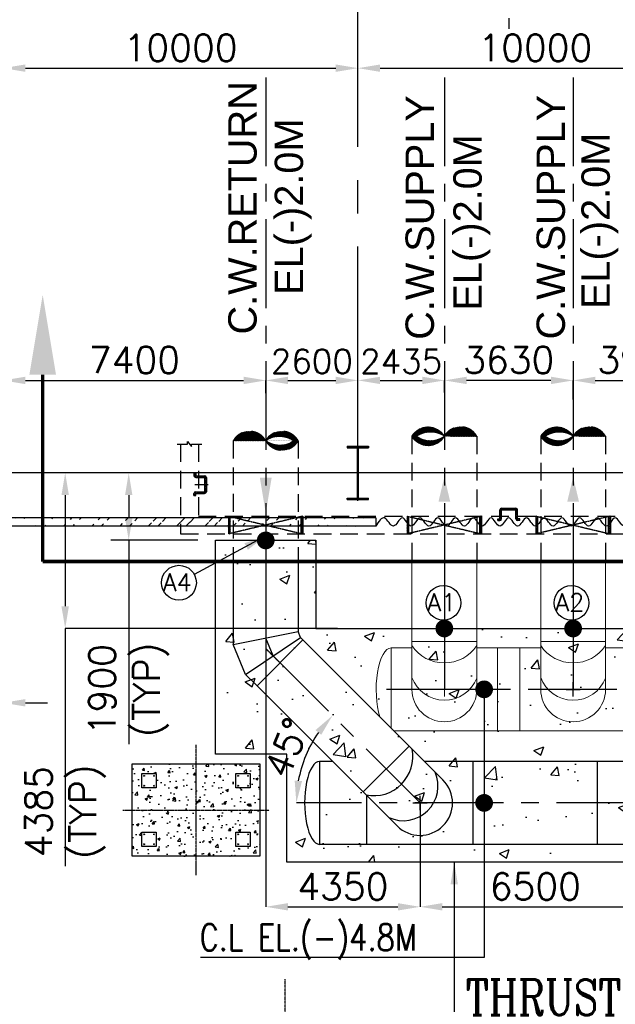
# Model space of a CAD drawing. Header units: inches. Extents: x -341304 to 31571016, y -692717 to 2132253.
# Tile 187 of 256: x 641173 to 657964, y -273958 to -246213. Entities that reach past the tile are written whole.
import ezdxf
from ezdxf.enums import TextEntityAlignment as Align

# ---------------------------------------------------------------- set-up
doc = ezdxf.new("R2010")
doc.units = ezdxf.units.IN
doc.header["$MEASUREMENT"] = 0
for name, pattern in [('CENTER', [2, 1.25, -0.25, 0.25, -0.25]), ('CENTER2', [1.125, 0.75, -0.125, 0.125, -0.125]), ('HIDDEN', [0.375, 0.25, -0.125])]:
    doc.linetypes.add(name, pattern=pattern)
for name, color, linetype in [('0-7-COL', 5, 'CENTER'), ('0-CL', 8, 'CENTER'), ('0-CW RETURN', 1, 'Continuous'), ('0-CW SUPPLY', 4, 'Continuous'), ('CANAL', 4, 'Continuous'), ('civil', 4, 'Continuous'), ('COL', 1, 'Continuous'), ('cw pipe', 3, 'Continuous'), ('CWPIPEI', 4, 'Continuous'), ('DIM', 1, 'Continuous'), ('ENCASING', 44, 'Continuous'), ('EQP0', 3, 'Continuous'), ('GRID', 2, 'CENTER2'), ('HATCH', 9, 'Continuous'), ('text', 3, 'Continuous'), ('TR YARD', 7, 'Continuous'), ('WALL', 40, 'Continuous')]:
    doc.layers.add(name, color=color, linetype=linetype)
doc.styles.add('ROMANC', font='ROMANC.SHX')
doc.styles.add('ROMANS', font='romans')
doc.styles.get("Standard").update_dxf_attribs({"font": 'arial.ttf'})
doc.dimstyles.new('User600', dxfattribs={"dimscale": 500, "dimtxt": 1.5, "dimasz": 1.25, "dimexe": 1, "dimexo": 1, "dimgap": 0.4, "dimtad": 1, "dimdec": 0, "dimzin": 0, "dimdsep": 46, "dimtxsty": 'ROMANS', "dimcen": 1, "dimclrd": 8, "dimclre": 8, "dimclrt": 3, "dimadec": 0, "dimazin": 0, "dimtfac": 1, "dimtdec": 0, "dimtix": 1, "dimtofl": 0, "dimtmove": 0, "dimatfit": 3, "dimfxl": 1, "dimtolj": 1, "dimtzin": 0, "dimarcsym": 0})
pattern_1 = [(45, (977611.503, -1068985.848), (29.1681547, -29.1681547), []), (315, (977611.503, -1068985.848), (-29.1681547, -29.1681547), [])]
pattern_2 = [(45, (982646.08, -1068985.848), (29.1681547, -29.1681547), []), (315, (982646.08, -1068985.848), (-29.1681547, -29.1681547), [])]
pattern_3 = [(45, (986276.47, -1068985.848), (29.1681547, -29.1681547), []), (315, (986276.47, -1068985.848), (-29.1681547, -29.1681547), [])]

# ---------------------------------------------------------------- blocks, each defined once
blk = doc.blocks.new('A$C41E52089')
at = {"layer": 'COL'}
h = blk.add_hatch(dxfattribs=at)
h.set_pattern_fill('ANSI31', color=230, scale=100, style=0)
h.paths.add_polyline_path([(300, -710), (0, -710), (0, -750), (300, -750)])
h.paths.add_polyline_path([(0, -710), (-300, -710), (-300, -750), (0, -750)])
h.paths.add_polyline_path([(0, 0), (-13, 0), (-13, -710), (0, -710)])
h.paths.add_polyline_path([(0, 710), (-13, 710), (-13, 0), (0, 0)])
h.paths.add_polyline_path([(12, 0), (0, 0), (0, -710), (12, -710)])
h.paths.add_polyline_path([(12, 710), (0, 710), (0, 0), (12, 0)])
h.paths.add_polyline_path([(300, 750), (0, 750), (0, 710), (12, 710), (300, 710)])
h.paths.add_polyline_path([(0, 750), (-300, 750), (-300, 710), (0, 710)])
at = {"layer": 'COL', "color": 230}
for p, q in [((-300, 750), (300, 750)), ((-300, 750), (-300, 710)), ((-300, 710), (300, 710)), ((-13, -710), (-13, 710)), ((12, -710), (12, 710)), ((300, 750), (300, 710)), ((123, 0), (-123, 0)), ((-300, -710), (300, -710)), ((-300, -750), (-300, -710)), ((-300, -750), (300, -750)), ((300, -750), (300, -710))]:
    blk.add_line(p, q, dxfattribs=at)
at = {"layer": 'COL', "color": 2}
blk.add_line((0, -790), (0, 790), dxfattribs=at)
blk = doc.blocks.new('*D296')
at = {"color": 8, "lineweight": -2, "transparency": 16777216}
for p, q in [((652459, -268284), (652459, -271211)), ((658959, -268284), (658959, -271211)), ((653084, -271211), (658334, -271211))]:
    blk.add_line(p, q, dxfattribs=at)
at = {"color": 8, "transparency": 16777216}
for points in [[(653084, -271107), (653084, -271315), (652459, -271211)], [(658334, -271107), (658334, -271315), (658959, -271211)]]:
    blk.add_solid(points, dxfattribs=at)
at = {"layer": 'Defpoints', "color": 0, "transparency": 16777216}
for p in [(652459, -268284, 96251), (658959, -268284, 96251), (658959, -271211)]:
    blk.add_point(p, dxfattribs=at)
at = {"color": 3, "transparency": 16777216, "insert": (655709, -270636), "char_height": 750, "attachment_point": 5, "style": 'ROMANS'}
blk.add_mtext('\\A1;6500', dxfattribs=at)
blk = doc.blocks.new('*D408')
at = {"color": 8, "lineweight": -2, "transparency": 16777216}
blk.add_line((661151, -268284), (663397, -268284), dxfattribs=at)
blk.add_arc((658959, -268284), 4438, 8.0763, 36.9237, dxfattribs=at)
at = {"color": 8, "transparency": 16777216}
for points in [[(662428, -265686), (662586, -265549), (662097, -265146)], [(663457, -267653), (663249, -267667), (663397, -268284)]]:
    blk.add_solid(points, dxfattribs=at)
at = {"layer": 'Defpoints', "color": 0, "transparency": 16777216}
for p in [(663309, -263934, 96251), (663246, -267135), (649806, -268284), (658959, -268284, 96251), (661151, -268284)]:
    blk.add_point(p, dxfattribs=at)
at = {"color": 3, "transparency": 16777216, "insert": (663590, -266365), "char_height": 750, "attachment_point": 5, "rotation": 292.5, "style": 'ROMANS'}
blk.add_mtext('\\A1;45°', dxfattribs=at)
blk = doc.blocks.new('*D409')
at = {"color": 8, "lineweight": -2, "transparency": 16777216}
blk.add_line((649806, -268284), (648972, -268284), dxfattribs=at)
blk.add_arc((652459, -268284), 3487, 145.2836, 169.7164, dxfattribs=at)
at = {"color": 8, "transparency": 16777216}
for points in [[(649513, -266231), (649673, -266364), (649994, -265818)], [(649132, -267670), (648925, -267652), (648972, -268284)]]:
    blk.add_solid(points, dxfattribs=at)
at = {"layer": 'Defpoints', "color": 0, "transparency": 16777216}
for p in [(649438, -265263, 192503), (649440, -266540), (649806, -268284), (652459, -268284, 96251), (652459, -268284)]:
    blk.add_point(p, dxfattribs=at)
at = {"color": 3, "transparency": 16777216, "insert": (648707, -266729), "char_height": 750, "attachment_point": 5, "rotation": 67.5, "style": 'ROMANS'}
blk.add_mtext('\\A1;45°', dxfattribs=at)
blk = doc.blocks.new('*D116')
at = {"color": 8, "lineweight": -2, "transparency": 16777216}
for p, q in [((642755, -258984), (642456, -258984)), ((642456, -259609), (642456, -262744)), ((650133, -263369), (642456, -263369)), ((642456, -263369), (642456, -270067))]:
    blk.add_line(p, q, dxfattribs=at)
at = {"color": 8, "transparency": 16777216}
for points in [[(642351, -259609), (642560, -259609), (642456, -258984)], [(642351, -262744), (642560, -262744), (642456, -263369)]]:
    blk.add_solid(points, dxfattribs=at)
at = {"layer": 'Defpoints', "color": 0, "transparency": 16777216}
for p in [(642456, -258984), (642755, -258984), (650133, -263369)]:
    blk.add_point(p, dxfattribs=at)
at = {"color": 3, "transparency": 16777216, "insert": (642456, -268528), "char_height": 750, "attachment_point": 5, "rotation": 90, "style": 'ROMANS'}
blk.add_mtext('\\A1;4385\\P(TYP)', dxfattribs=at)
blk = doc.blocks.new('*D305')
at = {"color": 8, "lineweight": -2, "transparency": 16777216}
for p, q in [((648109, -263369), (648109, -271211)), ((652459, -268284), (652459, -271211)), ((648734, -271211), (651834, -271211))]:
    blk.add_line(p, q, dxfattribs=at)
at = {"color": 8, "transparency": 16777216}
for points in [[(648734, -271107), (648734, -271315), (648109, -271211)], [(651834, -271107), (651834, -271315), (652459, -271211)]]:
    blk.add_solid(points, dxfattribs=at)
at = {"layer": 'Defpoints', "color": 0, "transparency": 16777216}
for p in [(648109, -263369), (652459, -268284, 96251), (652459, -271211)]:
    blk.add_point(p, dxfattribs=at)
at = {"color": 3, "transparency": 16777216, "insert": (650284, -270636), "char_height": 750, "attachment_point": 5, "style": 'ROMANS'}
blk.add_mtext('\\A1;4350', dxfattribs=at)
blk = doc.blocks.new('*D334')
at = {"color": 8, "lineweight": -2, "transparency": 16777216}
blk.add_line((641334, -247579), (650084, -247579), dxfattribs=at)
at = {"color": 8, "transparency": 16777216}
for points in [[(641334, -247475), (641334, -247683), (640709, -247579)], [(650084, -247475), (650084, -247683), (650709, -247579)]]:
    blk.add_solid(points, dxfattribs=at)
at = {"layer": 'Defpoints', "color": 0, "transparency": 16777216}
for p in [(640709, -247579), (650709, -247579), (650709, -247579)]:
    blk.add_point(p, dxfattribs=at)
at = {"color": 3, "transparency": 16777216, "insert": (645709, -247004), "char_height": 750, "attachment_point": 5, "style": 'ROMANS'}
blk.add_mtext('\\A1;10000', dxfattribs=at)
blk = doc.blocks.new('*D335')
at = {"color": 8, "lineweight": -2, "transparency": 16777216}
blk.add_line((651334, -247579), (660084, -247579), dxfattribs=at)
at = {"color": 8, "transparency": 16777216}
for points in [[(651334, -247475), (651334, -247683), (650709, -247579)], [(660084, -247475), (660084, -247683), (660709, -247579)]]:
    blk.add_solid(points, dxfattribs=at)
at = {"layer": 'Defpoints', "color": 0, "transparency": 16777216}
for p in [(650709, -247579), (660709, -247579), (660709, -247579)]:
    blk.add_point(p, dxfattribs=at)
at = {"color": 3, "transparency": 16777216, "insert": (655709, -247004), "char_height": 750, "attachment_point": 5, "style": 'ROMANS'}
blk.add_mtext('\\A1;10000', dxfattribs=at)
blk = doc.blocks.new('*D182')
at = {"color": 8, "lineweight": -2, "transparency": 16777216}
for p, q in [((640709, -256717), (640709, -256378)), ((641334, -256378), (647484, -256378)), ((648109, -256733), (648109, -256378))]:
    blk.add_line(p, q, dxfattribs=at)
at = {"color": 8, "transparency": 16777216}
for points in [[(641334, -256274), (641334, -256482), (640709, -256378)], [(647484, -256274), (647484, -256482), (648109, -256378)]]:
    blk.add_solid(points, dxfattribs=at)
at = {"layer": 'Defpoints', "color": 0, "transparency": 16777216}
for p in [(648109, -256378), (640709, -256717), (648109, -256733)]:
    blk.add_point(p, dxfattribs=at)
at = {"color": 3, "transparency": 16777216, "insert": (644409, -255803), "char_height": 750, "attachment_point": 5, "style": 'ROMANS'}
blk.add_mtext('\\A1;7400', dxfattribs=at)
blk = doc.blocks.new('*D183')
at = {"color": 8, "lineweight": -2, "transparency": 16777216}
for p, q in [((648109, -256733), (648109, -256378)), ((648734, -256378), (650085, -256378)), ((650710, -256647), (650710, -256378))]:
    blk.add_line(p, q, dxfattribs=at)
at = {"color": 8, "transparency": 16777216}
for points in [[(648734, -256274), (648734, -256482), (648109, -256378)], [(650085, -256274), (650085, -256482), (650710, -256378)]]:
    blk.add_solid(points, dxfattribs=at)
at = {"layer": 'Defpoints', "color": 0, "transparency": 16777216}
for p in [(650710, -256378), (648109, -256733), (650710, -256647)]:
    blk.add_point(p, dxfattribs=at)
at = {"color": 3, "transparency": 16777216, "insert": (649409, -255841), "char_height": 675, "attachment_point": 5, "style": 'ROMANS'}
blk.add_mtext('\\A1;2600', dxfattribs=at)
blk = doc.blocks.new('*D184')
at = {"color": 8, "lineweight": -2, "transparency": 16777216}
for p, q in [((650710, -257060), (650710, -256378)), ((651335, -256378), (652520, -256378)), ((653145, -256723), (653145, -256378))]:
    blk.add_line(p, q, dxfattribs=at)
at = {"color": 8, "transparency": 16777216}
for points in [[(651335, -256274), (651335, -256482), (650710, -256378)], [(652520, -256274), (652520, -256482), (653145, -256378)]]:
    blk.add_solid(points, dxfattribs=at)
at = {"layer": 'Defpoints', "color": 0, "transparency": 16777216}
for p in [(653145, -256378), (653145, -256723), (650710, -257060)]:
    blk.add_point(p, dxfattribs=at)
at = {"color": 3, "transparency": 16777216, "insert": (651927, -255841), "char_height": 675, "attachment_point": 5, "style": 'ROMANS'}
blk.add_mtext('\\A1;2435', dxfattribs=at)
blk = doc.blocks.new('*D185')
at = {"color": 8, "lineweight": -2, "transparency": 16777216}
for p, q in [((656775, -256915), (656775, -256378)), ((657400, -256378), (660085, -256378)), ((660710, -256896), (660710, -256378))]:
    blk.add_line(p, q, dxfattribs=at)
at = {"color": 8, "transparency": 16777216}
for points in [[(657400, -256274), (657400, -256482), (656775, -256378)], [(660085, -256274), (660085, -256482), (660710, -256378)]]:
    blk.add_solid(points, dxfattribs=at)
at = {"layer": 'Defpoints', "color": 0, "transparency": 16777216}
for p in [(660710, -256378), (656775, -256915), (660710, -256896)]:
    blk.add_point(p, dxfattribs=at)
at = {"color": 3, "transparency": 16777216, "insert": (658742, -255803), "char_height": 750, "attachment_point": 5, "style": 'ROMANS'}
blk.add_mtext('\\A1;3935', dxfattribs=at)
blk = doc.blocks.new('*D187')
at = {"color": 8, "lineweight": -2, "transparency": 16777216}
for p, q in [((653145, -256723), (653145, -256378)), ((656150, -256378), (653770, -256378)), ((656775, -256666), (656775, -256378))]:
    blk.add_line(p, q, dxfattribs=at)
at = {"color": 8, "transparency": 16777216}
for points in [[(653770, -256274), (653770, -256482), (653145, -256378)], [(656150, -256274), (656150, -256482), (656775, -256378)]]:
    blk.add_solid(points, dxfattribs=at)
at = {"layer": 'Defpoints', "color": 0, "transparency": 16777216}
for p in [(653145, -256378), (653145, -256723), (656775, -256666)]:
    blk.add_point(p, dxfattribs=at)
at = {"color": 3, "transparency": 16777216, "insert": (654960, -255803), "char_height": 750, "attachment_point": 5, "style": 'ROMANS'}
blk.add_mtext('\\A1;3630', dxfattribs=at)
blk = doc.blocks.new('A$C022D02BE')
at = {"layer": 'text', "lineweight": 25}
for s, p in [('C.W.RETURN', (-657, 7468)), ('C.W.SUPPLY', (4340, 7196)), ('C.W.SUPPLY', (8034, 7206)), ('C.W.RETURN', (14512, 7329)), ('EL(-)2.0M', (752, 7500)), ('EL(-)2.0M', (15885, 7349)), ('EL(-)2.0M', (5788, 7058)), ('EL(-)2.0M', (9398, 7100))]:
    blk.add_text(s, height=800, rotation=90, dxfattribs=at).set_placement(p, align=Align.MIDDLE)
blk = doc.blocks.new('*D388')
at = {"color": 8, "lineweight": -2, "transparency": 16777216}
for p, q in [((640709, -262404), (640709, -265962)), ((639084, -265462), (635524, -265462)), ((641334, -265462), (641959, -265462))]:
    blk.add_line(p, q, dxfattribs=at)
at = {"color": 8, "transparency": 16777216}
for points in [[(639084, -265358), (639084, -265567), (639709, -265462)], [(641334, -265358), (641334, -265567), (640709, -265462)]]:
    blk.add_solid(points, dxfattribs=at)
at = {"layer": 'Defpoints', "color": 0, "transparency": 16777216}
for p in [(640709, -261904), (639709, -265462, -96251), (639709, -265462)]:
    blk.add_point(p, dxfattribs=at)
at = {"color": 3, "transparency": 16777216, "insert": (636992, -264887), "char_height": 750, "attachment_point": 5, "style": 'ROMANS'}
blk.add_mtext('\\A1;1000', dxfattribs=at)
blk = doc.blocks.new('GT REV-02')
at = {"color": 230, "linetype": 'CENTER2', "ltscale": 0.5}
blk.add_line((-784491, 27757, 96251), (-784491, 40424, 96251), dxfattribs=at)
blk = doc.blocks.new('*D412')
at = {"layer": 'Defpoints', "color": 0, "transparency": 16777216}
for p in [(644247, -258984), (646695, -258984), (646695, -260884)]:
    blk.add_point(p, dxfattribs=at)
at = {"layer": 'DIM', "color": 8, "lineweight": -2, "transparency": 16777216}
for p, q in [((646195, -258984), (643747, -258984)), ((644247, -259609), (644247, -260259)), ((646195, -260884), (643747, -260884)), ((644247, -260884), (644247, -266632))]:
    blk.add_line(p, q, dxfattribs=at)
at = {"layer": 'DIM', "color": 8, "transparency": 16777216}
for points in [[(644143, -259609), (644351, -259609), (644247, -258984)], [(644143, -260259), (644351, -260259), (644247, -260884)]]:
    blk.add_solid(points, dxfattribs=at)
at = {"layer": 'DIM', "color": 3, "transparency": 16777216, "insert": (644247, -265092), "char_height": 750, "attachment_point": 5, "rotation": 90, "style": 'ROMANS'}
blk.add_mtext('\\A1;1900\\P(TYP)', dxfattribs=at)

msp = doc.modelspace()

# ---------------------------------------------------------------- hatches: boundary and pattern name
h = msp.add_hatch()
h.set_pattern_fill('AR-CONC', color=8, scale=100, style=0)
h.set_pattern_definition([(50, (630709.4, -222483.5), (717.26, -62.752), [75, -825]), (355, (630709.4, -222483.5), (-138.751, 752.192), [60, -660]), (100.4514, (630769.15, -222488.74), (578.509, 689.44), [63.74, -701.142]), (46.1842, (630709.4, -222283.5), (1067.241, -165.519), [112.5, -1237.5]), (96.6356, (630798.3, -222297.3), (934.663, 974.118), [95.61, -1051.713]), (351.1842, (630709.4, -222283.5), (934.662, 974.119), [90, -990]), (21, (630809.4, -222333.5), (596.907, -402.619), [75, -825]), (326, (630809.4, -222333.5), (243.315, 725.15), [60, -660]), (71.4514, (630859.1, -222367.06), (840.223, 322.5305), [63.74, -701.142]), (37.5, (630709.38, -222483.51), (12.1599, 332.8939), [0, -652, 0, -670, 0, -662.5]), (7.5, (630709.38, -222483.5), (263.0695, 394.4117), [0, -382, 0, -637, 0, -252.5]), (327.5, (630486.38, -222483.5), (533.8224, -22.5549), [0, -250, 0, -780, 0, -1035]), (317.5, (630386.38, -222483.5), (583.186, 100.105), [0, -325, 0, -518, 0, -735])])
h.paths.add_polyline_path([(644619.4, -267858.5), (644619.4, -267458.5), (645019.4, -267458.5), (645019.4, -267858.5)], flags=16)
h.paths.add_polyline_path([(645019.4, -269108.5), (645019.4, -269508.5), (644619.4, -269508.5), (644619.4, -269108.5)], flags=16)
h.paths.add_polyline_path([(647669.4, -269508.5), (647269.4, -269508.5), (647269.4, -269108.5), (647669.4, -269108.5)], flags=16)
h.paths.add_polyline_path([(644344.4, -269783.5), (644344.4, -267183.5), (647944.4, -267183.5), (647944.4, -269783.5)])
h.paths.add_polyline_path([(647269.4, -267858.5), (647269.4, -267458.5), (647669.4, -267458.5), (647669.4, -267858.5)], flags=16)
at = {"layer": '0-CW RETURN', "linetype": 'Continuous'}
h = msp.add_hatch(dxfattribs=at)
h.set_pattern_fill('ANSI31', color=1, scale=100)
h.set_pattern_definition([(45, (-2567195.883, -1146888.512), (-8.838834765, 8.838834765), [])])
edge = h.paths.add_edge_path()
edge.add_arc((647652.1, -258341.4), 527.7, 29.94114, 150.05886, ccw=False)
edge.add_arc((648566.6, -258341.4), 527.7, 29.94114, 150.05886, ccw=False)
edge.add_arc((648566.6, -257814.7), 527.7, 209.94114, 330.05886, ccw=False)
edge.add_arc((648501.3, -258657.4), 699.5, 55.92214, 124.07786, ccw=False)
edge.add_arc((648501.3, -257515.9), 685.3, 235.11637, 304.88363, ccw=False)
at = {"layer": '0-CW SUPPLY', "linetype": 'Continuous', "lineweight": 9, "ltscale": 2500}
h = msp.add_hatch(dxfattribs=at)
h.set_pattern_fill('ANSI31', color=4, scale=100)
h.set_pattern_definition([(45, (-2361496.758, -1146985.831), (-8.838834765, 8.838834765), [])])
edge = h.paths.add_edge_path()
edge.add_arc((653601.3, -258217.5), 527.7, 29.87453, 149.99224)
edge.add_arc((652686.8, -258216.4), 527.7, 29.87453, 149.99224)
edge.add_arc((652687.4, -257689.7), 527.7, 209.87453, 329.99224)
edge.add_arc((652751.8, -258532.5), 699.5, 55.85552, 124.01124)
edge.add_arc((652753.1, -257390.9), 685.3, 235.04976, 304.81701)
h = msp.add_hatch(dxfattribs=at)
h.set_pattern_fill('ANSI31', color=4, scale=100)
h.set_pattern_definition([(45, (-2357866.758, -1146985.831), (-8.838834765, 8.838834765), [])])
edge = h.paths.add_edge_path()
edge.add_arc((657231.3, -258217.5), 527.7, 29.87453, 149.99224)
edge.add_arc((656316.8, -258216.4), 527.7, 29.87453, 149.99224)
edge.add_arc((656317.4, -257689.7), 527.7, 209.87453, 329.99224)
edge.add_arc((656381.8, -258532.5), 699.5, 55.85552, 124.01124)
edge.add_arc((656383.1, -257390.9), 685.3, 235.04976, 304.81701)
at = {"layer": 'ENCASING'}
h = msp.add_hatch(dxfattribs=at)
h.set_pattern_fill('AR-CONC', color=256, scale=400)
h.set_pattern_definition([(50, (795709.4, -258983.5), (2869.04, -251.01), [300, -3300]), (355, (795709.4, -258983.5), (-555.005, 3008.77), [240, -2640]), (100.4514, (795948.5, -259004.4), (2314.035, 2757.76), [254.96, -2804.57]), (46.1842, (795709.4, -258183.5), (4268.965, -662.08), [450, -4950]), (96.6356, (796065, -258238.7), (3738.65, 3896.47), [382.44, -4206.86]), (351.184, (795709.4, -258183.5), (3738.65, 3896.47), [360, -3960]), (21, (796109.4, -258383.5), (2387.63, -1610.476), [300, -3300]), (326, (796109.4, -258383.5), (973.26, 2900.6), [240, -2640]), (71.4514, (796308.3, -258517.7), (3360.89, 1290.125), [254.96, -2804.57]), (37.5, (795709.4, -258983.5), (48.6394, 1331.5754), [0, -2608, 0, -2680, 0, -2650]), (7.5, (795709.4, -258983.5), (1052.278, 1577.647), [0, -1528, 0, -2548, 0, -1010]), (327.5, (794817.4, -258983.5), (2135.29, -90.2195), [0, -1000, 0, -3120, 0, -4140]), (317.5, (794417.4, -258983.5), (2332.745, 400.42), [0, -1300, 0, -2072, 0, -2940])])
h.paths.add_polyline_path([(646695, -263368.5), (646695, -260883.5), (649524.4, -260883.5), (649524.4, -263368.5), (668201.9, -263368.5), (668201.9, -273588.5), (661666.9, -273588.5), (661666.9, -269951), (648704.1, -269951), (648704.1, -266906.2), (646695, -266906.2), (646695, -263368.5)])
at = {"layer": 'EQP0'}
h = msp.add_hatch(dxfattribs=at)
h.set_pattern_fill('ACET-2D-ANSI37', color=256, scale=330, angle=450, style=0)
h.set_pattern_definition(pattern_1)
h.paths.add_polyline_path([(647110.5, -260703.5), (647060.5, -260703.5), (647060.5, -260203.5), (647110.5, -260203.5)])
h = msp.add_hatch(dxfattribs=at)
h.set_pattern_fill('ACET-2D-ANSI37', color=256, scale=330, angle=450, style=0)
h.set_pattern_definition(pattern_1)
h.paths.add_polyline_path([(649109.5, -260703.5), (649159.5, -260703.5), (649159.5, -260203.5), (649109.5, -260203.5)])
h = msp.add_hatch(dxfattribs=at)
h.set_pattern_fill('ACET-2D-ANSI37', color=256, scale=330, angle=450, style=0)
h.set_pattern_definition(pattern_2)
h.paths.add_polyline_path([(652145.1, -260703.5), (652095.1, -260703.5), (652095.1, -260203.5), (652145.1, -260203.5)])
h = msp.add_hatch(dxfattribs=at)
h.set_pattern_fill('ACET-2D-ANSI37', color=256, scale=330, angle=450, style=0)
h.set_pattern_definition(pattern_2)
h.paths.add_polyline_path([(654144.1, -260703.5), (654194.1, -260703.5), (654194.1, -260203.5), (654144.1, -260203.5)])
h = msp.add_hatch(dxfattribs=at)
h.set_pattern_fill('ACET-2D-ANSI37', color=256, scale=330, angle=450, style=0)
h.set_pattern_definition(pattern_3)
h.paths.add_polyline_path([(655775.5, -260703.5), (655725.5, -260703.5), (655725.5, -260203.5), (655775.5, -260203.5)])
h = msp.add_hatch(dxfattribs=at)
h.set_pattern_fill('ACET-2D-ANSI37', color=256, scale=330, angle=450, style=0)
h.set_pattern_definition(pattern_3)
h.paths.add_polyline_path([(657774.5, -260703.5), (657824.5, -260703.5), (657824.5, -260203.5), (657774.5, -260203.5)])
at = {"layer": 'HATCH'}
h = msp.add_hatch(dxfattribs=at)
h.set_pattern_fill('ANSI32', color=256, scale=1500, style=0)
h.set_pattern_definition([(45, (622608.5, -355859.7), (-397.7476, 397.7476), []), (45, (622873.64, -355859.7), (-397.7476, 397.7476), [])])
edge = h.paths.add_edge_path()
edge.add_line((640824.4, -260253.9), (651209.5, -260253.8))
edge.add_line((640824.4, -260483.7), (651209.5, -260483.5))

# ---------------------------------------------------------------- linework, layer by layer
at = {"color": 2, "linetype": 'CENTER'}
for p, q in [((646110, -259002.4), (646110, -259063.5)), ((646135, -259088.5), (646385, -259088.5)), ((646410, -259113.5), (646410, -259513.5)), ((646110, -259624.6), (646110, -259563.5)), ((646135, -259538.5), (646385, -259538.5)), ((647060.5, -260203.5), (649159.5, -260703.5)), ((649159.5, -260203.5), (647060.5, -260703.5)), ((652095.1, -260203.5), (654194.1, -260703.5)), ((654194.1, -260203.5), (652095.1, -260703.5)), ((654735, -260278.5), (654735, -260028.5)), ((654760, -260003.5), (655160, -260003.5)), ((655185, -260278.5), (655185, -260028.5)), ((655725.5, -260203.5), (657824.5, -260703.5)), ((657824.5, -260203.5), (655725.5, -260703.5)), ((654649, -260303.5), (654710, -260303.5)), ((655271.1, -260303.5), (655210, -260303.5)), ((648109.4, -263933.5, 192502.6), (648511.2, -264335.3, 192502.6))]:
    msp.add_line(p, q, dxfattribs=at)
at = {"color": 8}
msp.add_line((646110, -259313.5), (646490.8, -259313.5), dxfattribs=at)
at = {"const_width": 250, "elevation": -192502.6}
msp.add_lwpolyline([(647984.4, -260886.7, 1), (648234.4, -260886.7, 1)], format="xyb", close=True, dxfattribs=at)
at = {"const_width": 250}
for points in [[(653019.4, -263368.5, 1), (653269.4, -263368.5, 1)], [(656649.4, -263368.5, 1), (656899.4, -263368.5, 1)]]:
    msp.add_lwpolyline(points, format="xyb", close=True, dxfattribs=at)
at = {"color": 8}
msp.add_lwpolyline([(644344.4, -267183.5), (647944.4, -267183.5), (647944.4, -269783.5), (644344.4, -269783.5)], close=True, dxfattribs=at)
for centre in [(645663.3, -262078.2, -192502.6), (653119.2, -262646.9), (656728, -262646.9)]:
    msp.add_circle(centre, 490)
at = {"color": 2, "linetype": 'CENTER'}
for centre, start, end in [((646135, -259063.5), 180, 270), ((646385, -259113.5), 0, 90), ((646135, -259563.5), 90, 180), ((646385, -259513.5), 270, 0), ((654760, -260028.5), 90, 180), ((655160, -260028.5), 0, 90), ((654710, -260278.5), 270, 0), ((655210, -260278.5), 180, 270)]:
    msp.add_arc(centre, 25, start, end, dxfattribs=at)
at = {"layer": '0-7-COL', "linetype": 'CENTER2', "ltscale": 4}
for p, q in [((646144.4, -270318.3), (646144.4, -266648.7)), ((644084.2, -268483.5), (648204.6, -268483.5))]:
    msp.add_line(p, q, dxfattribs=at)
at = {"layer": '0-CL', "lineweight": -3, "ltscale": 2000}
for p, q in [((654959.4, -239169), (654959.4, -246467.9)), ((648109.5, -247838.6), (648109.5, -263665.3)), ((653144.5, -247838.6), (653144.5, -265083.5)), ((656774.5, -247838.6), (656774.5, -265083.5)), ((648109.9, -261483.5), (648109.9, -264233.5)), ((653144.4, -261483.5), (653144.4, -265083.5)), ((656774.4, -261483.5), (656774.4, -265083.5)), ((648109.4, -263365.3, 192502.6), (648109.4, -263933.5, 192502.6)), ((648318.2, -264142.3, 192502.6), (648109.4, -263638.2, 192502.6)), ((648109.4, -263933.5), (652459.4, -268283.5)), ((666009.8, -265083.5), (651064.3, -265083.5)), ((662809.8, -268283.5), (649311, -268283.5))]:
    msp.add_line(p, q, dxfattribs=at)
at = {"layer": '0-CW RETURN', "color": 1, "linetype": 'Continuous'}
for p, q in [((647195, -261483.5), (647195, -263365.3)), ((649024.4, -261483.5), (649024.4, -263457.4)), ((649024.4, -263365.3), (647195, -263365.3)), ((647195, -263365.3), (647195, -263820.5)), ((647195, -263820.5), (649024.4, -263457.4)), ((649093.5, -263624.3), (649024.4, -263457.4)), ((647542.9, -264660.4), (647195, -263820.5)), ((647542.9, -264660.4, 192502.6), (649093.5, -263624.3, 192502.6)), ((649157.8, -263688.6, 192502.6), (647864.5, -264981.9, 192502.6)), ((649093.5, -263624.3, 192502.6), (649157.8, -263688.6, 192502.6)), ((649157.8, -263688.6), (653106, -267636.9)), ((647542.9, -264660.4, 192502.6), (647864.5, -264981.9, 192502.6)), ((647864.5, -264981.9), (651812.7, -268930.2)), ((650857.6, -267975, 192502.6), (652150.9, -266681.7, 192502.6)), ((649998.6, -267116), (649625.4, -267116)), ((649625.4, -267116), (649625.4, -269451)), ((658833.6, -267116), (652585.2, -267116)), ((653959.4, -269451, 96251.3), (653959.4, -267116, 96251.3)), ((657459.4, -269451, -96251.3), (657459.4, -267116, -96251.3)), ((650959.4, -269451, 96251.3), (650959.4, -268076.8, 96251.3)), ((652259.4, -268283.5, 96251.3), (652659.4, -268283.5, 96251.3)), ((652459.4, -268483.5, 96251.3), (652459.4, -268083.5, 96251.3)), ((661608.9, -269451), (649625.4, -269451))]:
    msp.add_line(p, q, dxfattribs=at)
for centre, radius, start, end in [((651156.8, -266981, 96251.3), 1098.3, 258.62643, 11.37357), ((651988.7, -267808, 96251.3), 976.6, 244.96519, 23.88322), ((652459.4, -268283.5, 96251.3), 914.5, 225.00001, 45.00001), ((652459.4, -268283.5, 96251.3), 914.5, 225.00001, 45.00001), ((652459.4, -268283.5, 96251.3), 914.5, 225, 45)]:
    msp.add_arc(centre, radius, start, end, dxfattribs=at)
msp.add_ellipse((649624.7, -268283.5), major_axis=(0, 1167.5), ratio=0.3602936, start_param=-0.001687, end_param=3.1430352, dxfattribs=at)
msp.add_solid([(648276.3, -259121.7), (647942.9, -259121.7), (648109.6, -260121.7)], dxfattribs=at)
at = {"layer": '0-CW SUPPLY', "color": 4, "linetype": 'Continuous', "lineweight": 9, "ltscale": 2500}
for p, q in [((652229.9, -261483.5), (652229.9, -265083.5)), ((654058.9, -261483.5), (654058.9, -265100.5)), ((655859.9, -261483.5), (655859.9, -265083.5)), ((657688.9, -261483.5), (657688.9, -265100.5)), ((652230, -263732.8), (654059, -263732.8)), ((655860, -263732.8), (657689, -263732.8)), ((651644.4, -263916), (651644.4, -266175.2)), ((652229.9, -263916), (651644.4, -263916)), ((655859.9, -263916), (654058.9, -263916)), ((654644.5, -266251, 89113.8), (654644.5, -263916, 89113.8)), ((655274.3, -266251, 89113.8), (655274.3, -263916, 89113.8)), ((662033.6, -263916), (657688.9, -263916)), ((653144.5, -265283.5), (653144.5, -264883.5)), ((656774.5, -265283.5), (656774.5, -264883.5)), ((652944.5, -265083.5), (653344.5, -265083.5)), ((656574.5, -265083.5), (656974.5, -265083.5)), ((651644.4, -266251), (651644.4, -266251)), ((659698.6, -266251), (651720.2, -266251))]:
    msp.add_line(p, q, dxfattribs=at)
for centre, radius, start, end in [((652686.8, -258216.4), 527.7, 29.87453, 149.99224), ((656316.8, -258216.4, 0), 527.7, 29.87453, 149.99224), ((652687.4, -257689.7), 527.7, 209.87453, 329.99224), ((652751.8, -258532.5), 699.5, 55.85552, 124.01124), ((652753.1, -257390.9), 685.3, 235.04976, 304.81701), ((656317.4, -257689.7, 0), 527.7, 209.87453, 329.99224), ((656381.8, -258532.5, 0), 699.5, 55.85552, 124.01124), ((656383.1, -257390.9, 0), 685.3, 235.04976, 304.81701), ((653144.5, -263241.5), 1098.3, 213.62643, 326.37357), ((656774.5, -263241.5), 1098.3, 213.62643, 326.37357), ((653148, -264414.4), 976.6, 199.96519, 338.88322), ((656778, -264414.4), 976.6, 199.96519, 338.88322), ((653144.5, -265083.5), 914.5, 180, 0), ((653144.5, -265083.5), 914.5, 180, 0), ((656774.5, -265083.5), 914.5, 180, 0), ((656774.5, -265083.5), 914.5, 180, 0), ((656774.5, -265083.5), 914.5, 180, 0)]:
    msp.add_arc(centre, radius, start, end, dxfattribs=at)
for start_param, end_param in [(-0.001687, 2.2993007), (3.1430352, 3.1432796)]:
    msp.add_ellipse((651643.8, -265083.5, 0), major_axis=(0, 1167.5), ratio=0.3602936, start_param=start_param, end_param=end_param, dxfattribs=at)
for points in [[(653311.2, -259798.7), (652977.9, -259798.7), (653144.5, -259098.7)], [(656941.2, -259798.7), (656607.9, -259798.7), (656774.5, -259098.7)]]:
    msp.add_solid(points, dxfattribs=at)
at = {"layer": 'CANAL', "color": 240, "linetype": 'CENTER2', "ltscale": 7500}
for p, q in [((650709.4, -258233.5), (650709.4, -245134.2)), ((673154.1, -258983.5), (640696.9, -258983.5)), ((735721.9, -258983.5), (640696.9, -258983.5))]:
    msp.add_line(p, q, dxfattribs=at)
at = {"layer": 'civil', "color": 1}
for points in [[(644619.4, -267458.5), (645019.4, -267458.5), (645019.4, -267858.5), (644619.4, -267858.5)], [(647269.4, -267458.5), (647669.4, -267458.5), (647669.4, -267858.5), (647269.4, -267858.5)], [(644619.4, -269108.5), (645019.4, -269108.5), (645019.4, -269508.5), (644619.4, -269508.5)], [(647269.4, -269108.5), (647669.4, -269108.5), (647669.4, -269508.5), (647269.4, -269508.5)]]:
    msp.add_lwpolyline(points, close=True, dxfattribs=at)
for centre in [(644679.4, -267518.5), (644959.4, -267518.5), (647329.4, -267518.5), (647609.4, -267518.5), (644679.4, -267798.5), (644959.4, -267798.5), (647329.4, -267798.5), (647609.4, -267798.5), (644679.4, -269168.5), (644959.4, -269168.5), (647329.4, -269168.5), (647609.4, -269168.5), (644679.4, -269448.5), (644959.4, -269448.5), (647329.4, -269448.5), (647609.4, -269448.5)]:
    msp.add_circle(centre, 12, dxfattribs=at)
at = {"layer": 'cw pipe', "color": 4, "linetype": 'HIDDEN', "ltscale": 2000}
for p, q in [((652229.9, -257952.5), (652229.9, -261483.4)), ((654058.9, -257952.5), (654057.2, -261483.4)), ((655859.9, -257952.5), (655859.9, -261483.3)), ((657688.9, -257952.5), (657688.9, -261483.3))]:
    msp.add_line(p, q, dxfattribs=at)
at = {"layer": 'cw pipe', "color": 1, "linetype": 'HIDDEN', "ltscale": 2000}
for p, q in [((647194.9, -258078), (647194.9, -261483.5)), ((649023.9, -258079.7), (649023.9, -261483.4))]:
    msp.add_line(p, q, dxfattribs=at)
at = {"layer": 'cw pipe', "color": 4, "linetype": 'HIDDEN', "ltscale": 2000}
for centre in [(653601.3, -258215.7, 0), (657231.3, -258217.5, 0)]:
    msp.add_arc(centre, 527.7, 29.87453, 149.99224, dxfattribs=at)
at = {"layer": 'cw pipe', "color": 1, "linetype": 'HIDDEN', "ltscale": 2000}
for centre, radius, start, end in [((647652.1, -258341.4, 13), 527.7, 29.94114, 150.05886), ((648566.6, -258341.4, 13), 527.7, 29.94114, 150.05886), ((648501.3, -258657.4, 13), 699.5, 55.92214, 124.07786), ((648566.6, -257814.7, 13), 527.7, 209.94114, 330.05886), ((648501.3, -257515.9, 13), 685.3, 235.11637, 304.88363)]:
    msp.add_arc(centre, radius, start, end, dxfattribs=at)
at = {"layer": 'CWPIPEI', "ltscale": 0.5}
msp.add_spline([(658709.5, -260483.5), (658459.5, -260253.5), (658209.5, -260483.5), (657959.5, -260253.5), (657709.5, -260483.5), (657459.5, -260253.5), (657209.5, -260483.5), (656959.5, -260253.5), (656709.5, -260483.5), (656459.5, -260253.5), (656209.5, -260483.5), (655959.5, -260253.5), (655709.5, -260483.5), (655459.5, -260253.5), (655209.5, -260483.5), (654959.5, -260253.5), (654709.5, -260483.5), (654459.5, -260253.5), (654209.5, -260483.5), (653959.5, -260253.5), (653709.5, -260483.5), (653459.5, -260253.5), (653209.5, -260483.5), (652959.5, -260253.5), (652709.5, -260483.5), (652459.5, -260253.5), (652209.5, -260483.5), (651959.5, -260253.5), (651709.5, -260483.5), (651459.5, -260253.5), (651209.5, -260483.5)], degree=3, dxfattribs=at)
at = {"layer": 'ENCASING'}
msp.add_lwpolyline([(646695, -263368.5), (646695, -260883.5), (649524.4, -260883.5), (649524.4, -263368.5), (668201.9, -263368.5), (668201.9, -273588.5), (661666.9, -273588.5), (661666.9, -269951), (648704.1, -269951), (648704.1, -266906.2), (646695, -266906.2), (646695, -263368.5), (646695, -263368.5)], dxfattribs=at)
at = {"layer": 'EQP0', "color": 3, "linetype": 'HIDDEN', "ltscale": 2000}
for p, q in [((645710, -258172.2), (645710, -260703.5)), ((646210, -258172.2), (646210, -260203.5)), ((646210, -260203.5), (667209.5, -260203.5)), ((645710, -260703.5), (667710, -260703.5))]:
    msp.add_line(p, q, dxfattribs=at)
at = {"layer": 'EQP0'}
for p, q in [((646085, -259002.4), (646085, -259063.5)), ((646085, -259002.4), (646135, -259002.4)), ((646135, -259002.4), (646135, -259063.5)), ((646135, -259063.5), (646385, -259063.5)), ((646135, -259113.5), (646385, -259113.5)), ((646385, -259113.5), (646385, -259513.5)), ((646435, -259113.5), (646435, -259513.5)), ((646085, -259624.6), (646085, -259563.5)), ((646085, -259624.6), (646135, -259624.6)), ((646135, -259513.5), (646385, -259513.5)), ((646135, -259563.5), (646385, -259563.5)), ((646135, -259624.6), (646135, -259563.5)), ((647060.5, -260203.5), (647060.5, -260703.5)), ((647060.5, -260203.5), (647060.5, -260703.5)), ((647110.5, -260703.5), (647110.5, -260203.5)), ((649109.5, -260703.5), (649109.5, -260203.5)), ((649159.5, -260203.5), (649159.5, -260703.5)), ((649159.5, -260203.5), (649159.5, -260703.5)), ((652095.1, -260203.5), (652095.1, -260703.5)), ((652095.1, -260203.5), (652095.1, -260703.5)), ((652145.1, -260703.5), (652145.1, -260203.5)), ((654144.1, -260703.5), (654144.1, -260203.5)), ((654194.1, -260203.5), (654194.1, -260703.5)), ((654194.1, -260203.5), (654194.1, -260703.5)), ((654710, -260278.5), (654710, -260028.5)), ((654760, -259978.5), (655160, -259978.5)), ((654760, -260028.5), (655160, -260028.5)), ((654760, -260278.5), (654760, -260028.5)), ((655160, -260278.5), (655160, -260028.5)), ((655210, -260278.5), (655210, -260028.5)), ((655725.5, -260203.5), (655725.5, -260703.5)), ((655725.5, -260203.5), (655725.5, -260703.5)), ((655775.5, -260703.5), (655775.5, -260203.5)), ((657774.5, -260703.5), (657774.5, -260203.5)), ((657824.5, -260203.5), (657824.5, -260703.5)), ((657824.5, -260203.5), (657824.5, -260703.5)), ((654649, -260278.5), (654710, -260278.5)), ((654649, -260328.5), (654649, -260278.5)), ((654649, -260328.5), (654710, -260328.5)), ((655271.1, -260278.5), (655210, -260278.5)), ((655271.1, -260328.5), (655210, -260328.5)), ((655271.1, -260328.5), (655271.1, -260278.5))]:
    msp.add_line(p, q, dxfattribs=at)
at = {"layer": 'EQP0', "color": 3, "linetype": 'HIDDEN', "ltscale": 2000}
msp.add_lwpolyline([(645616.7, -258172.2), (645903.7, -258172.2), (645903.7, -258103.3), (646018.5, -258241.1), (646018.5, -258172.2), (646305.5, -258172.2)], dxfattribs=at)
at = {"layer": 'EQP0'}
for centre, start, end in [((646135, -259063.5), 180, 270), ((646385, -259113.5), 0, 90), ((646135, -259563.5), 90, 180), ((646385, -259513.5), 270, 0), ((654760, -260028.5), 90, 180), ((655160, -260028.5), 0, 90), ((654710, -260278.5), 270, 0), ((655210, -260278.5), 180, 270)]:
    msp.add_arc(centre, 50, start, end, dxfattribs=at)
at = {"layer": 'GRID', "linetype": 'CENTER2', "ltscale": 5000, "const_width": 100}
for points in [[(641821.9, -256212), (641821.9, -261483.5)], [(641821.9, -261483.5), (671830.7, -261483.5)]]:
    msp.add_lwpolyline(points, dxfattribs=at)
at = {"layer": 'GRID', "linetype": 'CENTER2', "ltscale": 5000}
msp.add_solid([(641446.9, -256212), (642196.9, -256212), (641821.9, -253962)], dxfattribs=at)
at = {"layer": 'TR YARD', "color": 8}
for p, q in [((656774.5, -265283.5), (656774.5, -264883.5)), ((656574.5, -265083.5), (656974.5, -265083.5))]:
    msp.add_line(p, q, dxfattribs=at)
at = {"layer": 'WALL'}
for p, q in [((651209.5, -260253.5), (640824.4, -260253.9)), ((651209.5, -260483.5), (640824.4, -260483.9)), ((651209.5, -260253.5), (651209.5, -260483.5))]:
    msp.add_line(p, q, dxfattribs=at)

# ---------------------------------------------------------------- block references
at = {"color": 7}
msp.add_blockref('A$C022D02BE', (648109.5, -258983.5), dxfattribs=at)
at = {"color": 230}
msp.add_blockref('GT REV-02', (1433150.1, -313674.2, 96251.3), dxfattribs=at)
at = {"layer": 'COL'}
msp.add_blockref('A$C41E52089', (650709.4, -258983.5), dxfattribs=at)

# ---------------------------------------------------------------- texts
at = {"layer": 'text', "lineweight": 25, "style": 'ROMANS'}
for s, p in [('A4', (645211.5, -262315.3, -330004.5)), ('A1', (652667.4, -262884, -137501.9)), ('A2', (656276.1, -262884, -137501.9))]:
    msp.add_text(s, height=500, dxfattribs=at).set_placement(p)
at = {"layer": 'text', "lineweight": 25, "style": 'ROMANS', "width": 0.8}
msp.add_text('C.L EL.(-)4.8M', height=750, dxfattribs=at).set_placement((646245, -272445.5))
at = {"layer": 'text', "style": 'ROMANC', "width": 0.8}
msp.add_text('THRUST', height=1000, dxfattribs=at).set_placement((653746.3, -274261.1))
at = {"layer": 'text', "insert": (442045.9, -259622.2), "char_height": 500, "width": 4301.368, "attachment_point": 1, "style": 'ROMANS'}
msp.add_mtext('\\pi45.922;{\\W0.8;GAS CYLINDER \\P\\pi1379.3;ROOM}', dxfattribs=at)

# ---------------------------------------------------------------- dimensions: what is measured, and where the dimension line sits
at = {"color": 8}
for base, p1, p2, picture, middle in [((650709.4, -247579.2), (640709.4, -247579.2), (650709.4, -247579.2), '*D334', (645709.4, -247004.2)), ((660709.4, -247579.2), (650709.4, -247579.2), (660709.4, -247579.2), '*D335', (655709.4, -247004.2))]:
    dim = msp.add_linear_dim(base=base, p1=p1, p2=p2, dimstyle='User600', override={"dimtmove": 1}, dxfattribs=at)
    dim.commit()
    dim.dimension.update_dxf_attribs({"geometry": picture, "text_midpoint": middle})
for base, p1, p2, picture, middle in [((648109.1, -256378.2), (640709.4, -256717.5), (648109.1, -256732.6), '*D182', (644409.2, -255803.2)), ((653144.7, -256378.2), (656774.5, -256665.7), (653144.7, -256722.9), '*D187', (654959.6, -255803.2)), ((660709.5, -256378.2), (656774.5, -256915.5), (660709.5, -256896.4), '*D185', (658742, -255803.2)), ((652459.4, -271210.8), (648109.4, -263368.5), (652459.4, -268283.5, 96251.3), '*D305', (650284.4, -270635.8)), ((658959.4, -271210.8), (652459.4, -268283.5, 96251.3), (658959.4, -268283.5, 96251.3), '*D296', (655709.4, -270635.8))]:
    dim = msp.add_linear_dim(base=base, p1=p1, p2=p2, dimstyle='User600', override={"dimexe": 0, "dimexo": 0})
    dim.commit()
    dim.dimension.update_dxf_attribs({"geometry": picture, "text_midpoint": middle})
for base, p1, p2, picture, middle in [((650709.5, -256378.2), (648109.1, -256732.6), (650709.5, -256646.8), '*D183', (649409.3, -256378.2)), ((653144.7, -256378.2), (650709.5, -257060.2), (653144.7, -256722.9), '*D184', (651927.1, -256378.2))]:
    dim = msp.add_linear_dim(base=base, p1=p1, p2=p2, dimstyle='User600', override={"dimtxt": 1.35, "dimexe": 0, "dimexo": 0})
    dim.commit()
    dim.dimension.update_dxf_attribs({"geometry": picture, "text_midpoint": middle, "dimtype": 160})
dim = msp.add_linear_dim(base=(642455.6, -258983.5), p1=(650132.8, -263368.5), p2=(642754.6, -258983.5), angle=90, text='<>\\X(TYP)', dimstyle='User600', override={"dimexe": 0, "dimexo": 0})
dim.commit()
dim.dimension.update_dxf_attribs({"geometry": '*D116', "text_midpoint": (642455.6, -268527.5), "dimtype": 160})
at = {"color": 230}
dim = msp.add_linear_dim(base=(639709.4, -265462.4), p1=(640709.4, -261903.5), p2=(639709.4, -265462.4, -96251.3), dimstyle='User600', dxfattribs=at)
dim.commit()
dim.dimension.update_dxf_attribs({"geometry": '*D388', "text_midpoint": (636991.5, -265462.4), "dimtype": 160})
for base, line1, line2, picture, middle in [((663245.8, -267135), ((661150.7, -268283.5), (649806.4, -268283.5)), ((663309.4, -263933.5, 96251.3), (658959.4, -268283.5, 96251.3)), '*D408', (663590.4, -266365.3)), ((649439.6, -266540.1), ((652459.4, -268283.5, 96251.3), (649806.4, -268283.5)), ((649438.5, -265262.6, 192502.6), (652459.4, -268283.5)), '*D409', (648706.7, -266729.1))]:
    dim = msp.add_angular_dim_2l(base=base, line1=line1, line2=line2, dimstyle='User600', override={"dimexe": 0, "dimexo": 0})
    dim.commit()
    dim.dimension.update_dxf_attribs({"geometry": picture, "text_midpoint": middle})
at = {"layer": 'DIM', "color": 0}
dim = msp.add_linear_dim(base=(644246.7, -258983.5), p1=(646695, -260883.5), p2=(646695, -258983.5), angle=90, text='<>\\X(TYP)', dimstyle='User600', dxfattribs=at)
dim.commit()
dim.dimension.update_dxf_attribs({"geometry": '*D412', "text_midpoint": (644246.7, -265092.5), "dimtype": 160})

# ---------------------------------------------------------------- leaders
for points, override in [([(654265.6, -265083.5), (654265.6, -268283.5)], {"dimasz": 1, "dimtad": 0, "dimldrblk": 'Dot'}), ([(654265.6, -268283.5), (654265.6, -272639.8), (646274.4, -272639.8)], {"dimasz": 1, "dimtad": 0, "dimldrblk": 'Dot'}), ([(653422.6, -269951), (653422.6, -274574.6), (658701.4, -274574.6)], {"dimexe": 0, "dimexo": 0})]:
    msp.add_leader(points, dimstyle='User600', override=override)
msp.add_leader([(648109.4, -260761.7, -192502.6), (646094.8, -261845.9, -192502.6)], dimstyle='User600', override={"dimgap": 0.4, "dimtad": 0}, dxfattribs=at)

doc.saveas('drawing.dxf')
